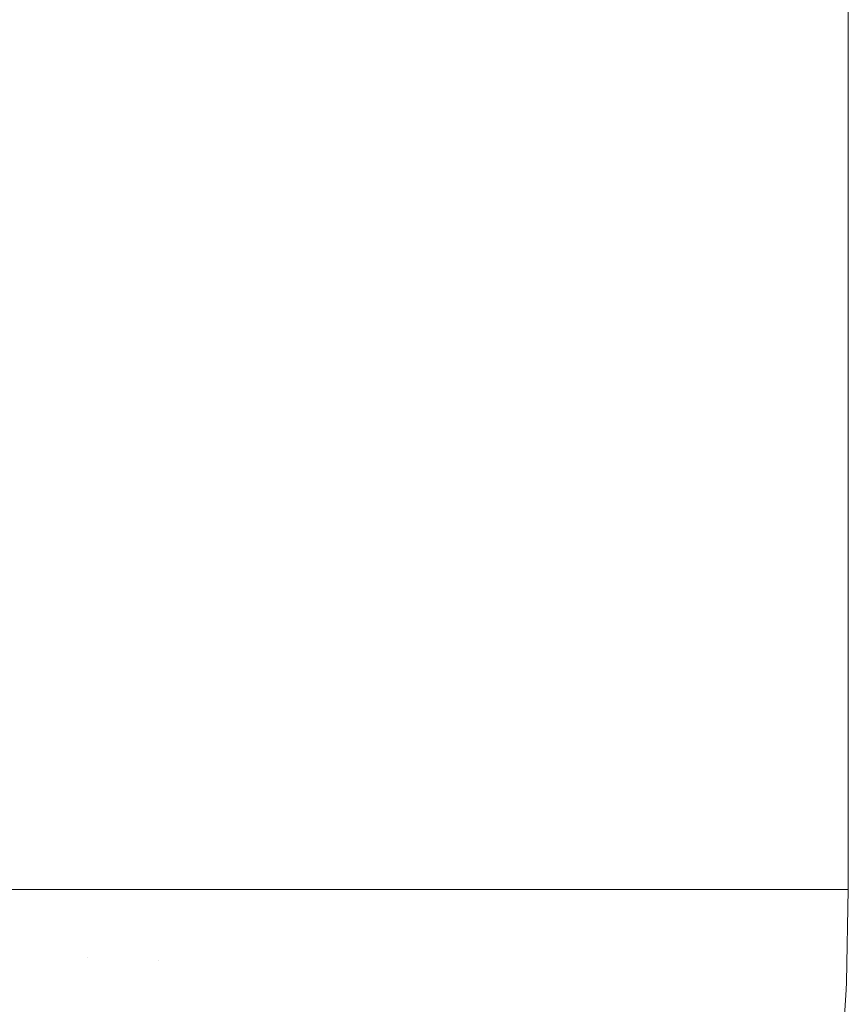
# Model space of a CAD drawing. Header units: centimetres. Extents: x -26 to 27.3, y -25.9 to -24.1.
# Tile 201 of 224: x 27.2474 to 27.2825, y -25.7647 to -25.723. Entities that reach past the tile are written whole.
import ezdxf

# ---------------------------------------------------------------- set-up
doc = ezdxf.new("R2010")
doc.units = ezdxf.units.CM
doc.header["$LTSCALE"] = 2.54
doc.layers.add('Lucido design-1', color=7, linetype='Continuous')

# ---------------------------------------------------------------- blocks, each defined once
blk = doc.blocks.new('Gruppo-7-1')
at = {"color": 7, "linetype": 'Continuous', "lineweight": 9}
for points, invisible_edges in [([(27.247379, -24.159888, 1181.646615), (27.247379, -25.759888, 1181.646615), (27.24423, -25.759888, 1181.64404), (27.24423, -24.159888, 1181.64404)], 5), ([(27.2503, -24.159888, 1182.39625), (27.247375, -24.159888, 1182.398835), (27.247375, -25.759888, 1182.398835), (27.2503, -25.759888, 1182.39625)], 10), ([(27.250423, -24.159888, 1181.649318), (27.250423, -25.759888, 1181.649318), (27.247379, -25.759888, 1181.646615), (27.247379, -24.159888, 1181.646615)], 5), ([(27.2503, -25.759888, 1182.39625), (27.250421, -25.759888, 1182.396133), (27.250421, -24.159888, 1182.396133), (27.2503, -24.159888, 1182.39625)], 10), ([(27.253343, -24.159888, 1182.393323), (27.250421, -24.159888, 1182.396133), (27.250421, -25.759888, 1182.396133), (27.253343, -25.759888, 1182.393323)], 10), ([(27.253358, -24.159888, 1181.652146), (27.253358, -25.759888, 1181.652146), (27.250423, -25.759888, 1181.649318), (27.250423, -24.159888, 1181.649318)], 5), ([(27.253343, -25.759888, 1182.393323), (27.253358, -25.759888, 1182.393308), (27.253358, -24.159888, 1182.393308), (27.253343, -24.159888, 1182.393323)], 10), ([(27.256176, -25.759888, 1182.390359), (27.256176, -24.159888, 1182.390359), (27.253358, -24.159888, 1182.393308), (27.253358, -25.759888, 1182.393308)], 5), ([(27.256178, -24.159888, 1181.655094), (27.256178, -25.759888, 1181.655094), (27.253358, -25.759888, 1181.652146), (27.253358, -24.159888, 1181.652146)], 5), ([(27.256257, -24.159888, 1182.390274), (27.256176, -24.159888, 1182.390359), (27.256176, -25.759888, 1182.390359), (27.256257, -25.759888, 1182.390274)], 10), ([(27.258877, -24.159888, 1181.658157), (27.258877, -25.759888, 1181.658157), (27.256178, -25.759888, 1181.655094), (27.256178, -24.159888, 1181.655094)], 5), ([(27.256257, -25.759888, 1182.390274), (27.258874, -25.759888, 1182.387294), (27.258874, -24.159888, 1182.387294), (27.256257, -24.159888, 1182.390274)], 10), ([(27.259037, -24.159888, 1182.387108), (27.258874, -24.159888, 1182.387294), (27.258874, -25.759888, 1182.387294), (27.259037, -25.759888, 1182.387108)], 10), ([(27.261452, -24.159888, 1181.661332), (27.261452, -25.759888, 1181.661332), (27.258877, -25.759888, 1181.658157), (27.258877, -24.159888, 1181.658157)], 5), ([(27.259037, -25.759888, 1182.387108), (27.261446, -25.759888, 1182.384118), (27.261446, -24.159888, 1182.384118), (27.259037, -24.159888, 1182.387108)], 10), ([(27.261678, -24.159888, 1182.383831), (27.261446, -24.159888, 1182.384118), (27.261446, -25.759888, 1182.384118), (27.261678, -25.759888, 1182.383831)], 10), ([(27.263897, -24.159888, 1181.664611), (27.263897, -25.759888, 1181.664611), (27.261452, -25.759888, 1181.661332), (27.261452, -24.159888, 1181.661332)], 5), ([(27.261678, -25.759888, 1182.383831), (27.26389, -25.759888, 1182.380838), (27.26389, -24.159888, 1182.380838), (27.261678, -24.159888, 1182.383831)], 10), ([(27.264177, -24.159888, 1182.380449), (27.26389, -24.159888, 1182.380838), (27.26389, -25.759888, 1182.380838), (27.264177, -25.759888, 1182.380449)], 10), ([(27.266208, -24.159888, 1181.667991), (27.266208, -25.759888, 1181.667991), (27.263897, -25.759888, 1181.664611), (27.263897, -24.159888, 1181.664611)], 5), ([(27.264177, -25.759888, 1182.380449), (27.266199, -25.759888, 1182.377457), (27.266199, -24.159888, 1182.377457), (27.264177, -24.159888, 1182.380449)], 10), ([(27.266529, -24.159888, 1182.376969), (27.266199, -24.159888, 1182.377457), (27.266199, -25.759888, 1182.377457), (27.266529, -25.759888, 1182.376969)], 10), ([(27.26838, -24.159888, 1181.671466), (27.26838, -25.759888, 1181.671466), (27.266208, -25.759888, 1181.667991), (27.266208, -24.159888, 1181.667991)], 5), ([(27.266529, -25.759888, 1182.376969), (27.26837, -25.759888, 1182.373982), (27.26837, -24.159888, 1182.373982), (27.266529, -24.159888, 1182.376969)], 10), ([(27.26873, -24.159888, 1182.373397), (27.26837, -24.159888, 1182.373982), (27.26837, -25.759888, 1182.373982), (27.26873, -25.759888, 1182.373397)], 10), ([(27.27041, -24.159888, 1181.67503), (27.27041, -25.759888, 1181.67503), (27.26838, -25.759888, 1181.671466), (27.26838, -24.159888, 1181.671466)], 5), ([(27.26873, -25.759888, 1182.373397), (27.270398, -25.759888, 1182.370417), (27.270398, -24.159888, 1182.370417), (27.26873, -24.159888, 1182.373397)], 10), ([(27.270778, -24.159888, 1182.369739), (27.270398, -24.159888, 1182.370417), (27.270398, -25.759888, 1182.370417), (27.270778, -25.759888, 1182.369739)], 10), ([(27.272294, -24.159888, 1181.678678), (27.272294, -25.759888, 1181.678678), (27.27041, -25.759888, 1181.67503), (27.27041, -24.159888, 1181.67503)], 5), ([(27.270778, -25.759888, 1182.369739), (27.272281, -25.759888, 1182.36677), (27.272281, -24.159888, 1182.36677), (27.270778, -24.159888, 1182.369739)], 10), ([(27.27267, -24.159888, 1182.366002), (27.272281, -24.159888, 1182.36677), (27.272281, -25.759888, 1182.36677), (27.27267, -25.759888, 1182.366002)], 10), ([(27.274027, -24.159888, 1181.682403), (27.274027, -25.759888, 1181.682403), (27.272294, -25.759888, 1181.678678), (27.272294, -24.159888, 1181.678678)], 5), ([(27.27267, -25.759888, 1182.366002), (27.274014, -25.759888, 1182.363045), (27.274014, -24.159888, 1182.363045), (27.27267, -24.159888, 1182.366002)], 10), ([(27.274401, -24.159888, 1182.362192), (27.274014, -24.159888, 1182.363045), (27.274014, -25.759888, 1182.363045), (27.274401, -25.759888, 1182.362192)], 10), ([(27.275608, -24.159888, 1181.6862), (27.275608, -25.759888, 1181.6862), (27.274027, -25.759888, 1181.682403), (27.274027, -24.159888, 1181.682403)], 5), ([(27.274401, -25.759888, 1182.362192), (27.275593, -25.759888, 1182.359248), (27.275593, -24.159888, 1182.359248), (27.274401, -24.159888, 1182.362192)], 10), ([(27.27597, -24.159888, 1182.358317), (27.275593, -24.159888, 1182.359248), (27.275593, -25.759888, 1182.359248), (27.27597, -25.759888, 1182.358317)], 10), ([(27.277032, -24.159888, 1181.690062), (27.277032, -25.759888, 1181.690062), (27.275608, -25.759888, 1181.6862), (27.275608, -24.159888, 1181.6862)], 5), ([(27.27597, -25.759888, 1182.358317), (27.277017, -25.759888, 1182.355387), (27.277017, -24.159888, 1182.355387), (27.27597, -24.159888, 1182.358317)], 10), ([(27.277375, -24.159888, 1182.354384), (27.277017, -24.159888, 1182.355387), (27.277017, -25.759888, 1182.355387), (27.277375, -25.759888, 1182.354384)], 10), ([(27.278298, -24.159888, 1181.693983), (27.278298, -25.759888, 1181.693983), (27.277032, -25.759888, 1181.690062), (27.277032, -24.159888, 1181.690062)], 5), ([(27.277375, -25.759888, 1182.354384), (27.278281, -25.759888, 1182.351467), (27.278281, -24.159888, 1182.351467), (27.277375, -24.159888, 1182.354384)], 10), ([(27.278613, -24.159888, 1182.350399), (27.278281, -24.159888, 1182.351467), (27.278281, -25.759888, 1182.351467), (27.278613, -25.759888, 1182.350399)], 10), ([(27.279401, -24.159888, 1181.697955), (27.279401, -25.759888, 1181.697955), (27.278298, -25.759888, 1181.693983), (27.278298, -24.159888, 1181.693983)], 5), ([(27.278613, -25.759888, 1182.350399), (27.279384, -25.759888, 1182.347494), (27.279384, -24.159888, 1182.347494), (27.278613, -24.159888, 1182.350399)], 10), ([(27.279683, -24.159888, 1182.346369), (27.279384, -24.159888, 1182.347494), (27.279384, -25.759888, 1182.347494), (27.279683, -25.759888, 1182.346369)], 10), ([(27.280341, -24.159888, 1181.701974), (27.280341, -25.759888, 1181.701974), (27.279401, -25.759888, 1181.697955), (27.279401, -24.159888, 1181.697955)], 5), ([(27.279683, -25.759888, 1182.346369), (27.280323, -25.759888, 1182.343477), (27.280323, -24.159888, 1182.343477), (27.279683, -24.159888, 1182.346369)], 10), ([(27.280583, -24.159888, 1182.342302), (27.280323, -24.159888, 1182.343477), (27.280323, -25.759888, 1182.343477), (27.280583, -25.759888, 1182.342302)], 10), ([(27.281114, -24.159888, 1181.706031), (27.281114, -25.759888, 1181.706031), (27.280341, -25.759888, 1181.701974), (27.280341, -24.159888, 1181.701974)], 5), ([(27.280583, -25.759888, 1182.342302), (27.281097, -25.759888, 1182.33942), (27.281097, -24.159888, 1182.33942), (27.280583, -24.159888, 1182.342302)], 10), ([(27.281313, -24.159888, 1182.338205), (27.281097, -24.159888, 1182.33942), (27.281097, -25.759888, 1182.33942), (27.281313, -25.759888, 1182.338205)], 10), ([(27.28172, -24.159888, 1181.71012), (27.28172, -25.759888, 1181.71012), (27.281114, -25.759888, 1181.706031), (27.281114, -24.159888, 1181.706031)], 5), ([(27.281313, -25.759888, 1182.338205), (27.281702, -25.759888, 1182.335331), (27.281702, -24.159888, 1182.335331), (27.281313, -24.159888, 1182.338205)], 10), ([(27.281871, -24.159888, 1182.334084), (27.281702, -24.159888, 1182.335331), (27.281702, -25.759888, 1182.335331), (27.281871, -25.759888, 1182.334084)], 10), ([(27.282157, -24.159888, 1181.714235), (27.282157, -25.759888, 1181.714235), (27.28172, -25.759888, 1181.71012), (27.28172, -24.159888, 1181.71012)], 5), ([(27.281871, -25.759888, 1182.334084), (27.282138, -25.759888, 1182.331218), (27.282138, -24.159888, 1182.331218), (27.281871, -24.159888, 1182.334084)], 10), ([(27.282257, -24.159888, 1182.329948), (27.282138, -24.159888, 1182.331218), (27.282138, -25.759888, 1182.331218), (27.282257, -25.759888, 1182.329948)], 10), ([(27.282423, -24.159888, 1181.718367), (27.282423, -25.759888, 1181.718367), (27.282157, -25.759888, 1181.714235), (27.282157, -24.159888, 1181.714235)], 5), ([(27.282257, -25.759888, 1182.329948), (27.282404, -25.759888, 1182.327086), (27.282404, -24.159888, 1182.327086), (27.282257, -24.159888, 1182.329948)], 10), ([(27.282471, -24.159888, 1182.325802), (27.282404, -24.159888, 1182.327086), (27.282404, -25.759888, 1182.327086), (27.282471, -25.759888, 1182.325802)], 10), ([(27.282518, -24.159888, 1181.722727), (27.282518, -25.759888, 1181.722727), (27.282423, -25.759888, 1181.718367), (27.282423, -24.159888, 1181.718367)], 4), ([(27.282471, -25.759888, 1182.325802), (27.282518, -25.759888, 1182.322727), (27.282518, -24.159888, 1182.322727), (27.282471, -24.159888, 1182.325802)], 8), ([(27.247074, -25.76263, 1182.399049), (27.250239, -25.762765, 1182.39625), (27.2503, -25.759888, 1182.39625), (27.247375, -25.759888, 1182.398835)], 11), ([(27.250423, -25.759888, 1181.649318), (27.250362, -25.76277, 1181.649318), (27.24732, -25.762641, 1181.646615), (27.247379, -25.759888, 1181.646615)], 7), ([(27.250239, -25.762765, 1182.39625), (27.253279, -25.762894, 1182.393323), (27.253343, -25.759888, 1182.393323), (27.250421, -25.759888, 1182.396133)], 11), ([(27.250421, -25.759888, 1182.396133), (27.2503, -25.759888, 1182.39625), (27.250239, -25.762765, 1182.39625)], 10), ([(27.253358, -25.759888, 1181.652146), (27.253294, -25.762895, 1181.652146), (27.250362, -25.76277, 1181.649318), (27.250423, -25.759888, 1181.649318)], 7), ([(27.253279, -25.762894, 1182.393323), (27.25619, -25.763018, 1182.390274), (27.256176, -25.759888, 1182.390359), (27.253358, -25.759888, 1182.393308)], 11), ([(27.253358, -25.759888, 1182.393308), (27.253343, -25.759888, 1182.393323), (27.253279, -25.762894, 1182.393323)], 10), ([(27.256178, -25.759888, 1181.655094), (27.256111, -25.763014, 1181.655094), (27.253294, -25.762895, 1181.652146), (27.253358, -25.759888, 1181.652146)], 7), ([(27.258877, -25.759888, 1181.658157), (27.258809, -25.763129, 1181.658157), (27.256111, -25.763014, 1181.655094), (27.256178, -25.759888, 1181.655094)], 7), ([(27.25619, -25.763018, 1182.390274), (27.256257, -25.759888, 1182.390274), (27.256176, -25.759888, 1182.390359)], 9), ([(27.258874, -25.759888, 1182.387294), (27.256257, -25.759888, 1182.390274), (27.25619, -25.763018, 1182.390274), (27.258968, -25.763136, 1182.387108)], 14), ([(27.261452, -25.759888, 1181.661332), (27.261381, -25.763238, 1181.661332), (27.258809, -25.763129, 1181.658157), (27.258877, -25.759888, 1181.658157)], 7), ([(27.258968, -25.763136, 1182.387108), (27.259037, -25.759888, 1182.387108), (27.258874, -25.759888, 1182.387294)], 9), ([(27.261446, -25.759888, 1182.384118), (27.259037, -25.759888, 1182.387108), (27.258968, -25.763136, 1182.387108), (27.261607, -25.763248, 1182.383831)], 14), ([(27.263897, -25.759888, 1181.664611), (27.263824, -25.763342, 1181.664611), (27.261381, -25.763238, 1181.661332), (27.261452, -25.759888, 1181.661332)], 7), ([(27.261607, -25.763248, 1182.383831), (27.261678, -25.759888, 1182.383831), (27.261446, -25.759888, 1182.384118)], 9), ([(27.26389, -25.759888, 1182.380838), (27.261678, -25.759888, 1182.383831), (27.261607, -25.763248, 1182.383831), (27.264103, -25.763354, 1182.380449)], 14), ([(27.266208, -25.759888, 1181.667991), (27.266132, -25.76344, 1181.667991), (27.263824, -25.763342, 1181.664611), (27.263897, -25.759888, 1181.664611)], 7), ([(27.264103, -25.763354, 1182.380449), (27.264177, -25.759888, 1182.380449), (27.26389, -25.759888, 1182.380838)], 9), ([(27.266199, -25.759888, 1182.377457), (27.264177, -25.759888, 1182.380449), (27.264103, -25.763354, 1182.380449), (27.266453, -25.763454, 1182.376969)], 14), ([(27.26838, -25.759888, 1181.671466), (27.268303, -25.763532, 1181.671466), (27.266132, -25.76344, 1181.667991), (27.266208, -25.759888, 1181.667991)], 7), ([(27.266453, -25.763454, 1182.376969), (27.266529, -25.759888, 1182.376969), (27.266199, -25.759888, 1182.377457)], 9), ([(27.26837, -25.759888, 1182.373982), (27.266529, -25.759888, 1182.376969), (27.266453, -25.763454, 1182.376969), (27.268653, -25.763547, 1182.373397)], 14), ([(27.27041, -25.759888, 1181.67503), (27.270331, -25.763618, 1181.67503), (27.268303, -25.763532, 1181.671466), (27.26838, -25.759888, 1181.671466)], 7), ([(27.268653, -25.763547, 1182.373397), (27.26873, -25.759888, 1182.373397), (27.26837, -25.759888, 1182.373982)], 9), ([(27.270398, -25.759888, 1182.370417), (27.26873, -25.759888, 1182.373397), (27.268653, -25.763547, 1182.373397), (27.270699, -25.763634, 1182.369739)], 14), ([(27.272294, -25.759888, 1181.678678), (27.272213, -25.763698, 1181.678678), (27.270331, -25.763618, 1181.67503), (27.27041, -25.759888, 1181.67503)], 7), ([(27.270699, -25.763634, 1182.369739), (27.270778, -25.759888, 1182.369739), (27.270398, -25.759888, 1182.370417)], 9), ([(27.272281, -25.759888, 1182.36677), (27.270778, -25.759888, 1182.369739), (27.270699, -25.763634, 1182.369739), (27.272588, -25.763714, 1182.366002)], 14), ([(27.274027, -25.759888, 1181.682403), (27.273945, -25.763772, 1181.682403), (27.272213, -25.763698, 1181.678678), (27.272294, -25.759888, 1181.678678)], 7), ([(27.272588, -25.763714, 1182.366002), (27.27267, -25.759888, 1182.366002), (27.272281, -25.759888, 1182.36677)], 9), ([(27.274014, -25.759888, 1182.363045), (27.27267, -25.759888, 1182.366002), (27.272588, -25.763714, 1182.366002), (27.274318, -25.763788, 1182.362192)], 14), ([(27.275608, -25.759888, 1181.6862), (27.275524, -25.763839, 1181.6862), (27.273945, -25.763772, 1181.682403), (27.274027, -25.759888, 1181.682403)], 7), ([(27.274318, -25.763788, 1182.362192), (27.274401, -25.759888, 1182.362192), (27.274014, -25.759888, 1182.363045)], 9), ([(27.275593, -25.759888, 1182.359248), (27.274401, -25.759888, 1182.362192), (27.274318, -25.763788, 1182.362192), (27.275886, -25.763854, 1182.358317)], 14), ([(27.277032, -25.759888, 1181.690062), (27.276947, -25.763899, 1181.690062), (27.275524, -25.763839, 1181.6862), (27.275608, -25.759888, 1181.6862)], 7), ([(27.275886, -25.763854, 1182.358317), (27.27597, -25.759888, 1182.358317), (27.275593, -25.759888, 1182.359248)], 9), ([(27.277017, -25.759888, 1182.355387), (27.27597, -25.759888, 1182.358317), (27.275886, -25.763854, 1182.358317), (27.277289, -25.763914, 1182.354384)], 14), ([(27.278298, -25.759888, 1181.693983), (27.278211, -25.763953, 1181.693983), (27.276947, -25.763899, 1181.690062), (27.277032, -25.759888, 1181.690062)], 7), ([(27.277289, -25.763914, 1182.354384), (27.277375, -25.759888, 1182.354384), (27.277017, -25.759888, 1182.355387)], 9), ([(27.278281, -25.759888, 1182.351467), (27.277375, -25.759888, 1182.354384), (27.277289, -25.763914, 1182.354384), (27.278527, -25.763966, 1182.350399)], 14), ([(27.279401, -25.759888, 1181.697955), (27.279314, -25.764, 1181.697955), (27.278211, -25.763953, 1181.693983), (27.278298, -25.759888, 1181.693983)], 7), ([(27.278527, -25.763966, 1182.350399), (27.278613, -25.759888, 1182.350399), (27.278281, -25.759888, 1182.351467)], 9), ([(27.279384, -25.759888, 1182.347494), (27.278613, -25.759888, 1182.350399), (27.278527, -25.763966, 1182.350399), (27.279595, -25.764012, 1182.346369)], 14), ([(27.280341, -25.759888, 1181.701974), (27.280253, -25.76404, 1181.701974), (27.279314, -25.764, 1181.697955), (27.279401, -25.759888, 1181.697955)], 7), ([(27.279595, -25.764012, 1182.346369), (27.279683, -25.759888, 1182.346369), (27.279384, -25.759888, 1182.347494)], 9), ([(27.280323, -25.759888, 1182.343477), (27.279683, -25.759888, 1182.346369), (27.279595, -25.764012, 1182.346369), (27.280495, -25.76405, 1182.342302)], 14), ([(27.281114, -25.759888, 1181.706031), (27.281025, -25.764073, 1181.706031), (27.280253, -25.76404, 1181.701974), (27.280341, -25.759888, 1181.701974)], 7), ([(27.280495, -25.76405, 1182.342302), (27.280583, -25.759888, 1182.342302), (27.280323, -25.759888, 1182.343477)], 9), ([(27.281097, -25.759888, 1182.33942), (27.280583, -25.759888, 1182.342302), (27.280495, -25.76405, 1182.342302), (27.281224, -25.764081, 1182.338205)], 14), ([(27.28172, -25.759888, 1181.71012), (27.281631, -25.764098, 1181.71012), (27.281025, -25.764073, 1181.706031), (27.281114, -25.759888, 1181.706031)], 7), ([(27.281224, -25.764081, 1182.338205), (27.281313, -25.759888, 1182.338205), (27.281097, -25.759888, 1182.33942)], 9), ([(27.281702, -25.759888, 1182.335331), (27.281313, -25.759888, 1182.338205), (27.281224, -25.764081, 1182.338205), (27.281781, -25.764105, 1182.334084)], 14), ([(27.282157, -25.759888, 1181.714235), (27.282067, -25.764117, 1181.714235), (27.281631, -25.764098, 1181.71012), (27.28172, -25.759888, 1181.71012)], 7), ([(27.281781, -25.764105, 1182.334084), (27.281871, -25.759888, 1182.334084), (27.281702, -25.759888, 1182.335331)], 9), ([(27.282138, -25.759888, 1182.331218), (27.281871, -25.759888, 1182.334084), (27.281781, -25.764105, 1182.334084), (27.282167, -25.764121, 1182.329948)], 14), ([(27.282423, -25.759888, 1181.718367), (27.282333, -25.764128, 1181.718367), (27.282067, -25.764117, 1181.714235), (27.282157, -25.759888, 1181.714235)], 7), ([(27.282167, -25.764121, 1182.329948), (27.282257, -25.759888, 1182.329948), (27.282138, -25.759888, 1182.331218)], 9), ([(27.282404, -25.759888, 1182.327086), (27.282257, -25.759888, 1182.329948), (27.282167, -25.764121, 1182.329948), (27.282381, -25.76413, 1182.325802)], 14), ([(27.282333, -25.764128, 1181.718367), (27.282423, -25.759888, 1181.718367), (27.282518, -25.759888, 1181.722727), (27.282435, -25.763804, 1181.722727)], 9), ([(27.282381, -25.76413, 1182.325802), (27.282471, -25.759888, 1182.325802), (27.282404, -25.759888, 1182.327086)], 9), ([(27.282435, -25.763804, 1182.322727), (27.282518, -25.759888, 1182.322727), (27.282471, -25.759888, 1182.325802), (27.282381, -25.76413, 1182.325802)], 12), ([(27.282518, -25.759888, 1181.722727), (27.282518, -25.759888, 1182.322727), (27.282435, -25.763804, 1182.322727), (27.282435, -25.763804, 1181.722727)], 4), ([(27.247074, -25.76263, 1182.399049), (27.2469, -25.765368, 1182.399049), (27.250056, -25.765636, 1182.39625), (27.250239, -25.762765, 1182.39625)], 15), ([(27.250362, -25.76277, 1181.649318), (27.250179, -25.765647, 1181.649318), (27.247145, -25.765389, 1181.646615), (27.24732, -25.762641, 1181.646615)], 15), ([(27.250239, -25.762765, 1182.39625), (27.250056, -25.765636, 1182.39625), (27.253088, -25.765894, 1182.393323), (27.253279, -25.762894, 1182.393323)], 15), ([(27.253294, -25.762895, 1181.652146), (27.253103, -25.765896, 1181.652146), (27.250179, -25.765647, 1181.649318), (27.250362, -25.76277, 1181.649318)], 15), ([(27.253279, -25.762894, 1182.393323), (27.253088, -25.765894, 1182.393323), (27.255991, -25.766141, 1182.390274), (27.25619, -25.763018, 1182.390274)], 15), ([(27.256111, -25.763014, 1181.655094), (27.255912, -25.766135, 1181.655094), (27.253103, -25.765896, 1181.652146), (27.253294, -25.762895, 1181.652146)], 15), ([(27.258809, -25.763129, 1181.658157), (27.258602, -25.766364, 1181.658157), (27.255912, -25.766135, 1181.655094), (27.256111, -25.763014, 1181.655094)], 15), ([(27.25619, -25.763018, 1182.390274), (27.255991, -25.766141, 1182.390274), (27.258761, -25.766377, 1182.387108), (27.258968, -25.763136, 1182.387108)], 15), ([(27.261381, -25.763238, 1181.661332), (27.261168, -25.766582, 1181.661332), (27.258602, -25.766364, 1181.658157), (27.258809, -25.763129, 1181.658157)], 15), ([(27.258968, -25.763136, 1182.387108), (27.258761, -25.766377, 1182.387108), (27.261393, -25.766601, 1182.383831), (27.261607, -25.763248, 1182.383831)], 15), ([(27.263824, -25.763342, 1181.664611), (27.263604, -25.766789, 1181.664611), (27.261168, -25.766582, 1181.661332), (27.261381, -25.763238, 1181.661332)], 15), ([(27.261607, -25.763248, 1182.383831), (27.261393, -25.766601, 1182.383831), (27.263882, -25.766813, 1182.380449), (27.264103, -25.763354, 1182.380449)], 15), ([(27.266132, -25.76344, 1181.667991), (27.265906, -25.766985, 1181.667991), (27.263604, -25.766789, 1181.664611), (27.263824, -25.763342, 1181.664611)], 15), ([(27.264103, -25.763354, 1182.380449), (27.263882, -25.766813, 1182.380449), (27.266226, -25.767013, 1182.376969), (27.266453, -25.763454, 1182.376969)], 15), ([(27.268303, -25.763532, 1181.671466), (27.268071, -25.76717, 1181.671466), (27.265906, -25.766985, 1181.667991), (27.266132, -25.76344, 1181.667991)], 15), ([(27.266453, -25.763454, 1182.376969), (27.266226, -25.767013, 1182.376969), (27.26842, -25.767199, 1182.373397), (27.268653, -25.763547, 1182.373397)], 15), ([(27.270331, -25.763618, 1181.67503), (27.270093, -25.767342, 1181.67503), (27.268071, -25.76717, 1181.671466), (27.268303, -25.763532, 1181.671466)], 15), ([(27.268653, -25.763547, 1182.373397), (27.26842, -25.767199, 1182.373397), (27.27046, -25.767373, 1182.369739), (27.270699, -25.763634, 1182.369739)], 15), ([(27.272213, -25.763698, 1181.678678), (27.27197, -25.767502, 1181.678678), (27.270093, -25.767342, 1181.67503), (27.270331, -25.763618, 1181.67503)], 15), ([(27.270699, -25.763634, 1182.369739), (27.27046, -25.767373, 1182.369739), (27.272345, -25.767533, 1182.366002), (27.272588, -25.763714, 1182.366002)], 15), ([(27.273945, -25.763772, 1181.682403), (27.273698, -25.767649, 1181.682403), (27.27197, -25.767502, 1181.678678), (27.272213, -25.763698, 1181.678678)], 15), ([(27.272588, -25.763714, 1182.366002), (27.272345, -25.767533, 1182.366002), (27.27407, -25.76768, 1182.362192), (27.274318, -25.763788, 1182.362192)], 15), ([(27.275524, -25.763839, 1181.6862), (27.275273, -25.767783, 1181.6862), (27.273698, -25.767649, 1181.682403), (27.273945, -25.763772, 1181.682403)], 15), ([(27.274318, -25.763788, 1182.362192), (27.27407, -25.76768, 1182.362192), (27.275634, -25.767813, 1182.358317), (27.275886, -25.763854, 1182.358317)], 15), ([(27.276947, -25.763899, 1181.690062), (27.276692, -25.767903, 1181.690062), (27.275273, -25.767783, 1181.6862), (27.275524, -25.763839, 1181.6862)], 15), ([(27.275886, -25.763854, 1182.358317), (27.275634, -25.767813, 1182.358317), (27.277033, -25.767932, 1182.354384), (27.277289, -25.763914, 1182.354384)], 15), ([(27.278211, -25.763953, 1181.693983), (27.277953, -25.768011, 1181.693983), (27.276692, -25.767903, 1181.690062), (27.276947, -25.763899, 1181.690062)], 15), ([(27.277289, -25.763914, 1182.354384), (27.277033, -25.767932, 1182.354384), (27.278267, -25.768037, 1182.350399), (27.278527, -25.763966, 1182.350399)], 15), ([(27.279314, -25.764, 1181.697955), (27.279052, -25.768104, 1181.697955), (27.277953, -25.768011, 1181.693983), (27.278211, -25.763953, 1181.693983)], 15), ([(27.278527, -25.763966, 1182.350399), (27.278267, -25.768037, 1182.350399), (27.279333, -25.768128, 1182.346369), (27.279595, -25.764012, 1182.346369)], 15), ([(27.280253, -25.76404, 1181.701974), (27.279988, -25.768184, 1181.701974), (27.279052, -25.768104, 1181.697955), (27.279314, -25.764, 1181.697955)], 15), ([(27.279595, -25.764012, 1182.346369), (27.279333, -25.768128, 1182.346369), (27.28023, -25.768205, 1182.342302), (27.280495, -25.76405, 1182.342302)], 15), ([(27.281025, -25.764073, 1181.706031), (27.280759, -25.76825, 1181.706031), (27.279988, -25.768184, 1181.701974), (27.280253, -25.76404, 1181.701974)], 15), ([(27.280495, -25.76405, 1182.342302), (27.28023, -25.768205, 1182.342302), (27.280957, -25.768266, 1182.338205), (27.281224, -25.764081, 1182.338205)], 15), ([(27.281631, -25.764098, 1181.71012), (27.281363, -25.768301, 1181.71012), (27.280759, -25.76825, 1181.706031), (27.281025, -25.764073, 1181.706031)], 15), ([(27.281224, -25.764081, 1182.338205), (27.280957, -25.768266, 1182.338205), (27.281513, -25.768314, 1182.334084), (27.281781, -25.764105, 1182.334084)], 15), ([(27.282067, -25.764117, 1181.714235), (27.281798, -25.768338, 1181.714235), (27.281363, -25.768301, 1181.71012), (27.281631, -25.764098, 1181.71012)], 15), ([(27.281781, -25.764105, 1182.334084), (27.281513, -25.768314, 1182.334084), (27.281898, -25.768346, 1182.329948), (27.282167, -25.764121, 1182.329948)], 15), ([(27.282333, -25.764128, 1181.718367), (27.282063, -25.768361, 1181.718367), (27.281798, -25.768338, 1181.714235), (27.282067, -25.764117, 1181.714235)], 15), ([(27.282167, -25.764121, 1182.329948), (27.281898, -25.768346, 1182.329948), (27.282111, -25.768365, 1182.325802), (27.282381, -25.76413, 1182.325802)], 15), ([(27.282063, -25.768361, 1181.718367), (27.282333, -25.764128, 1181.718367), (27.282428, -25.764132, 1181.722727), (27.282174, -25.768107, 1181.722727)], 11), ([(27.282174, -25.768107, 1182.322727), (27.282428, -25.764132, 1182.322727), (27.282381, -25.76413, 1182.325802), (27.282111, -25.768365, 1182.325802)], 14), ([(27.282428, -25.764132, 1182.322727), (27.282174, -25.768107, 1182.322727), (27.282174, -25.768107, 1181.722727), (27.282428, -25.764132, 1181.722727)], 10), ([(27.282435, -25.763804, 1181.722727), (27.282428, -25.764132, 1181.722727), (27.282333, -25.764128, 1181.718367)], 10), ([(27.282381, -25.76413, 1182.325802), (27.282428, -25.764132, 1182.322727), (27.282435, -25.763804, 1182.322727)], 9), ([(27.282428, -25.764132, 1181.722727), (27.282435, -25.763804, 1181.722727), (27.282435, -25.763804, 1182.322727), (27.282428, -25.764132, 1182.322727)], 10)]:
    blk.add_3dface(points, dxfattribs=dict(at, invisible_edges=invisible_edges))
blk.add_3dface([(27.282518, -24.159888, 1181.722727), (27.282518, -24.159888, 1182.322727), (27.282518, -25.759888, 1182.322727), (27.282518, -25.759888, 1181.722727)], dxfattribs=at)

msp = doc.modelspace()

# ---------------------------------------------------------------- block references
at = {"layer": 'Lucido design-1', "color": 7}
msp.add_blockref('Gruppo-7-1', (0, 0), dxfattribs=at)

doc.saveas('drawing.dxf')
